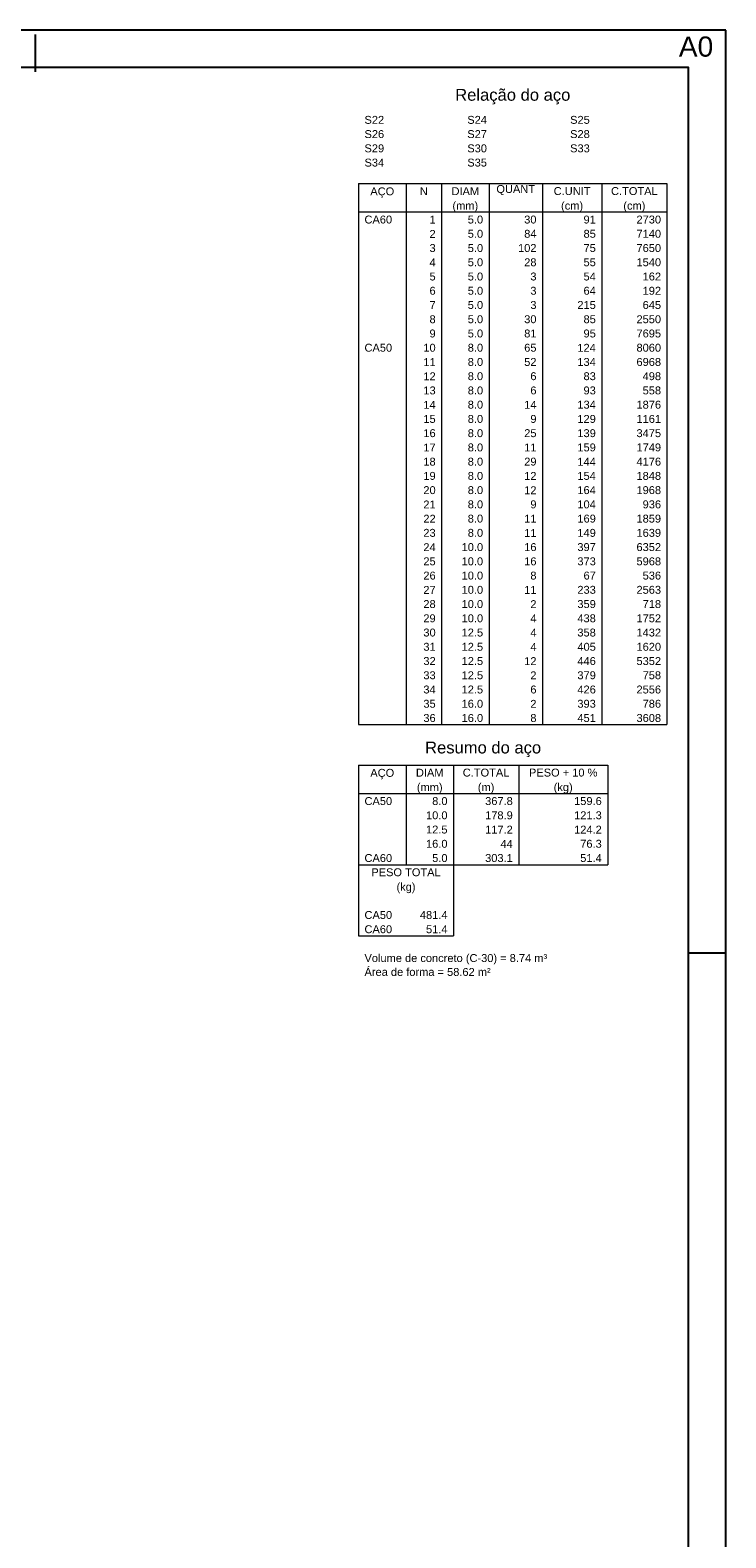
# Model space of a CAD drawing. Header units: millimetres. Extents: x 0 to 119, y 0 to 84.
# Tile 13 of 13: x 100 to 119, y 44 to 84. Entities that reach past the tile are written whole.
import ezdxf

# ---------------------------------------------------------------- set-up
doc = ezdxf.new("R2010")
doc.units = ezdxf.units.MM
doc.header["$MEASUREMENT"] = 0
doc.linetypes.add('NULL', pattern=[0])
doc.layers.add('DT-Relação do aço', color=9, linetype='Continuous', lineweight=5)
doc.layers.add('SEDUC_MARF', color=1, linetype='Continuous')
doc.layers.add('SEDUC_MARGG', color=7, linetype='Continuous')
doc.styles.add('Arial', font='txt')

msp = doc.modelspace()

# ---------------------------------------------------------------- linework, layer by layer
at = {"layer": 'DT-Relação do aço', "linetype": 'Continuous'}
for p, q in [((109.0634, 79.9949), (117.3236, 79.9949)), ((109.0634, 79.9949), (109.0634, 79.2324)), ((110.3342, 79.9949), (110.3342, 79.2324)), ((111.2873, 79.9949), (111.2873, 79.2324)), ((112.5581, 79.9949), (112.5581, 79.2324)), ((113.9878, 79.9949), (113.9878, 79.2324)), ((115.5763, 79.9949), (115.5763, 79.2324)), ((117.3236, 79.9949), (117.3236, 79.2324)), ((109.0634, 79.2324), (117.3236, 79.2324)), ((109.0634, 79.2324), (109.0634, 65.5077)), ((110.3342, 79.2324), (110.3342, 65.5077)), ((111.2873, 79.2324), (111.2873, 65.5077)), ((112.5581, 79.2324), (112.5581, 65.5077)), ((113.9878, 79.2324), (113.9878, 65.5077)), ((115.5763, 79.2324), (115.5763, 65.5077)), ((117.3236, 79.2324), (117.3236, 65.5077)), ((109.0634, 65.5077), (117.3236, 65.5077)), ((109.0634, 64.4276), (115.7351, 64.4276)), ((109.0634, 64.4276), (109.0634, 63.6651)), ((110.3342, 64.4276), (110.3342, 63.6651)), ((111.605, 64.4276), (111.605, 63.6651)), ((113.3524, 64.4276), (113.3524, 63.6651)), ((115.7351, 64.4276), (115.7351, 63.6651)), ((109.0634, 63.6651), (115.7351, 63.6651)), ((109.0634, 63.6651), (109.0634, 61.7589)), ((110.3342, 63.6651), (110.3342, 61.7589)), ((111.605, 63.6651), (111.605, 61.7589)), ((113.3524, 63.6651), (113.3524, 61.7589)), ((115.7351, 63.6651), (115.7351, 61.7589)), ((109.0634, 61.7589), (115.7351, 61.7589)), ((109.0634, 61.7589), (109.0634, 60.6152)), ((111.605, 61.7589), (111.605, 60.6152)), ((109.0634, 60.6152), (109.0634, 59.8527)), ((111.605, 60.6152), (111.605, 59.8527)), ((109.0634, 59.8527), (111.605, 59.8527))]:
    msp.add_line(p, q, dxfattribs=at)
at = {"layer": 'SEDUC_MARF'}
for p, q in [((100.4015, 83.9804), (100.4015, 82.9804)), ((117.9, 59.4), (118.9, 59.4))]:
    msp.add_line(p, q, dxfattribs=at)
msp.add_lwpolyline([(118.9, 84.1), (0, 84.1), (0, 0), (118.9, 0)], close=True, dxfattribs=at)
at = {"layer": 'SEDUC_MARGG'}
msp.add_lwpolyline([(2.5, 1), (117.9, 1), (117.9, 83.1), (2.5, 83.1), (2.5, 1)], dxfattribs=at)

# ---------------------------------------------------------------- texts
at = {"layer": 'Defpoints', "linetype": 'NULL', "insert": (117.64, 83.9301), "char_height": 0.54, "width": 5.451037, "attachment_point": 1, "line_spacing_factor": 0.9, "style": 'Arial'}
msp.add_mtext('A0', dxfattribs=at)
at = {"layer": 'DT-Relação do aço', "color": 7, "linetype": 'NULL', "line_spacing_factor": 0.9, "style": 'Arial'}
for s, insert, char_height, width, attachment_point in [('Relação do aço', (113.1935, 82.1129), 0.3177, 6.115312, 8), ('S22', (109.2223, 81.5897), 0.2118, 1.031992, 7), ('S24', (111.9757, 81.5897), 0.2118, 1.031992, 7), ('S25', (114.7291, 81.5897), 0.2118, 1.031992, 7), ('S26', (109.2223, 81.2085), 0.2118, 1.031992, 7), ('S27', (111.9757, 81.2085), 0.2118, 1.031992, 7), ('S28', (114.7291, 81.2085), 0.2118, 1.031992, 7), ('S29', (109.2223, 80.8272), 0.2118, 1.031992, 7), ('S34', (109.2223, 80.446), 0.2118, 1.031992, 7), ('S30', (111.9757, 80.8272), 0.2118, 1.031992, 7), ('S35', (111.9757, 80.446), 0.2118, 1.031992, 7), ('S33', (114.7291, 80.8272), 0.2118, 1.031992, 7), ('N', (110.8107, 79.6835), 0.2118, 0.418857, 8), ('DIAM', (111.9227, 79.6835), 0.2118, 1.45, 8), ('QUANT', (113.2729, 79.6835), 0.2118, 2.03, 8), ('C.UNIT', (114.782, 79.6835), 0.2118, 1.933145, 8), ('C.TOTAL', (116.4499, 79.6835), 0.2118, 2.449141, 8), ('AÇO', (109.6988, 79.6136), 0.2118, 1.256855, 8), ('(mm)', (111.9227, 79.2324), 0.2118, 1.352578, 8), ('(cm)', (114.782, 79.2324), 0.2118, 1.159434, 8), ('(cm)', (116.4499, 79.2324), 0.2118, 1.159434, 8), ('CA60', (109.2223, 78.921), 0.2118, 1.45085, 7), ('1', (111.1285, 78.921), 0.2118, 0.322568, 9), ('5.0', (112.3992, 78.921), 0.2118, 0.806279, 9), ('30', (113.8289, 78.921), 0.2118, 0.645137, 9), ('91', (115.4174, 78.921), 0.2118, 0.645137, 9), ('2730', (117.1647, 78.921), 0.2118, 1.290273, 9), ('2', (111.1285, 78.5398), 0.2118, 0.322568, 9), ('5.0', (112.3992, 78.5398), 0.2118, 0.806279, 9), ('84', (113.8289, 78.5398), 0.2118, 0.645137, 9), ('85', (115.4174, 78.5398), 0.2118, 0.645137, 9), ('7140', (117.1647, 78.5398), 0.2118, 1.290273, 9), ('3', (111.1285, 78.1586), 0.2118, 0.322568, 9), ('5.0', (112.3992, 78.1586), 0.2118, 0.806279, 9), ('102', (113.8289, 78.1586), 0.2118, 0.967705, 9), ('75', (115.4174, 78.1586), 0.2118, 0.645137, 9), ('7650', (117.1647, 78.1586), 0.2118, 1.290273, 9), ('4', (111.1285, 77.7773), 0.2118, 0.322568, 9), ('5.0', (112.3992, 77.7773), 0.2118, 0.806279, 9), ('28', (113.8289, 77.7773), 0.2118, 0.645137, 9), ('55', (115.4174, 77.7773), 0.2118, 0.645137, 9), ('1540', (117.1647, 77.7773), 0.2118, 1.290273, 9), ('5', (111.1285, 77.3961), 0.2118, 0.322568, 9), ('5.0', (112.3992, 77.3961), 0.2118, 0.806279, 9), ('3', (113.8289, 77.3961), 0.2118, 0.322568, 9), ('54', (115.4174, 77.3961), 0.2118, 0.645137, 9), ('162', (117.1647, 77.3961), 0.2118, 0.967705, 9), ('6', (111.1285, 77.0148), 0.2118, 0.322568, 9), ('5.0', (112.3992, 77.0148), 0.2118, 0.806279, 9), ('3', (113.8289, 77.0148), 0.2118, 0.322568, 9), ('64', (115.4174, 77.0148), 0.2118, 0.645137, 9), ('192', (117.1647, 77.0148), 0.2118, 0.967705, 9), ('7', (111.1285, 76.6336), 0.2118, 0.322568, 9), ('5.0', (112.3992, 76.6336), 0.2118, 0.806279, 9), ('3', (113.8289, 76.6336), 0.2118, 0.322568, 9), ('215', (115.4174, 76.6336), 0.2118, 0.967705, 9), ('645', (117.1647, 76.6336), 0.2118, 0.967705, 9), ('8', (111.1285, 76.2524), 0.2118, 0.322568, 9), ('5.0', (112.3992, 76.2524), 0.2118, 0.806279, 9), ('30', (113.8289, 76.2524), 0.2118, 0.645137, 9), ('85', (115.4174, 76.2524), 0.2118, 0.645137, 9), ('2550', (117.1647, 76.2524), 0.2118, 1.290273, 9), ('9', (111.1285, 75.8711), 0.2118, 0.322568, 9), ('5.0', (112.3992, 75.8711), 0.2118, 0.806279, 9), ('81', (113.8289, 75.8711), 0.2118, 0.645137, 9), ('95', (115.4174, 75.8711), 0.2118, 0.645137, 9), ('7695', (117.1647, 75.8711), 0.2118, 1.290273, 9), ('CA50', (109.2223, 75.4899), 0.2118, 1.45085, 7), ('10', (111.1285, 75.4899), 0.2118, 0.645137, 9), ('8.0', (112.3992, 75.4899), 0.2118, 0.806279, 9), ('65', (113.8289, 75.4899), 0.2118, 0.645137, 9), ('124', (115.4174, 75.4899), 0.2118, 0.967705, 9), ('8060', (117.1647, 75.4899), 0.2118, 1.290273, 9), ('11', (111.1285, 75.1086), 0.2118, 0.645137, 9), ('8.0', (112.3992, 75.1086), 0.2118, 0.806279, 9), ('52', (113.8289, 75.1086), 0.2118, 0.645137, 9), ('134', (115.4174, 75.1086), 0.2118, 0.967705, 9), ('6968', (117.1647, 75.1086), 0.2118, 1.290273, 9), ('12', (111.1285, 74.7274), 0.2118, 0.645137, 9), ('8.0', (112.3992, 74.7274), 0.2118, 0.806279, 9), ('6', (113.8289, 74.7274), 0.2118, 0.322568, 9), ('83', (115.4174, 74.7274), 0.2118, 0.645137, 9), ('498', (117.1647, 74.7274), 0.2118, 0.967705, 9), ('13', (111.1285, 74.3462), 0.2118, 0.645137, 9), ('8.0', (112.3992, 74.3462), 0.2118, 0.806279, 9), ('6', (113.8289, 74.3462), 0.2118, 0.322568, 9), ('93', (115.4174, 74.3462), 0.2118, 0.645137, 9), ('558', (117.1647, 74.3462), 0.2118, 0.967705, 9), ('14', (111.1285, 73.9649), 0.2118, 0.645137, 9), ('15', (111.1285, 73.5837), 0.2118, 0.645137, 9), ('8.0', (112.3992, 73.9649), 0.2118, 0.806279, 9), ('8.0', (112.3992, 73.5837), 0.2118, 0.806279, 9), ('14', (113.8289, 73.9649), 0.2118, 0.645137, 9), ('9', (113.8289, 73.5837), 0.2118, 0.322568, 9), ('134', (115.4174, 73.9649), 0.2118, 0.967705, 9), ('129', (115.4174, 73.5837), 0.2118, 0.967705, 9), ('1876', (117.1647, 73.9649), 0.2118, 1.290273, 9), ('1161', (117.1647, 73.5837), 0.2118, 1.290273, 9), ('16', (111.1285, 73.2024), 0.2118, 0.645137, 9), ('8.0', (112.3992, 73.2024), 0.2118, 0.806279, 9), ('25', (113.8289, 73.2024), 0.2118, 0.645137, 9), ('139', (115.4174, 73.2024), 0.2118, 0.967705, 9), ('3475', (117.1647, 73.2024), 0.2118, 1.290273, 9), ('17', (111.1285, 72.8212), 0.2118, 0.645137, 9), ('8.0', (112.3992, 72.8212), 0.2118, 0.806279, 9), ('11', (113.8289, 72.8212), 0.2118, 0.645137, 9), ('159', (115.4174, 72.8212), 0.2118, 0.967705, 9), ('1749', (117.1647, 72.8212), 0.2118, 1.290273, 9), ('18', (111.1285, 72.44), 0.2118, 0.645137, 9), ('8.0', (112.3992, 72.44), 0.2118, 0.806279, 9), ('29', (113.8289, 72.44), 0.2118, 0.645137, 9), ('144', (115.4174, 72.44), 0.2118, 0.967705, 9), ('4176', (117.1647, 72.44), 0.2118, 1.290273, 9), ('19', (111.1285, 72.0587), 0.2118, 0.645137, 9), ('8.0', (112.3992, 72.0587), 0.2118, 0.806279, 9), ('12', (113.8289, 72.0587), 0.2118, 0.645137, 9), ('154', (115.4174, 72.0587), 0.2118, 0.967705, 9), ('1848', (117.1647, 72.0587), 0.2118, 1.290273, 9), ('20', (111.1285, 71.6775), 0.2118, 0.645137, 9), ('8.0', (112.3992, 71.6775), 0.2118, 0.806279, 9), ('12', (113.8289, 71.6775), 0.2118, 0.645137, 9), ('164', (115.4174, 71.6775), 0.2118, 0.967705, 9), ('1968', (117.1647, 71.6775), 0.2118, 1.290273, 9), ('21', (111.1285, 71.2962), 0.2118, 0.645137, 9), ('8.0', (112.3992, 71.2962), 0.2118, 0.806279, 9), ('9', (113.8289, 71.2962), 0.2118, 0.322568, 9), ('104', (115.4174, 71.2962), 0.2118, 0.967705, 9), ('936', (117.1647, 71.2962), 0.2118, 0.967705, 9), ('22', (111.1285, 70.915), 0.2118, 0.645137, 9), ('8.0', (112.3992, 70.915), 0.2118, 0.806279, 9), ('11', (113.8289, 70.915), 0.2118, 0.645137, 9), ('169', (115.4174, 70.915), 0.2118, 0.967705, 9), ('1859', (117.1647, 70.915), 0.2118, 1.290273, 9), ('23', (111.1285, 70.5338), 0.2118, 0.645137, 9), ('8.0', (112.3992, 70.5338), 0.2118, 0.806279, 9), ('11', (113.8289, 70.5338), 0.2118, 0.645137, 9), ('149', (115.4174, 70.5338), 0.2118, 0.967705, 9), ('1639', (117.1647, 70.5338), 0.2118, 1.290273, 9), ('24', (111.1285, 70.1525), 0.2118, 0.645137, 9), ('10.0', (112.3992, 70.1525), 0.2118, 1.128848, 9), ('16', (113.8289, 70.1525), 0.2118, 0.645137, 9), ('397', (115.4174, 70.1525), 0.2118, 0.967705, 9), ('6352', (117.1647, 70.1525), 0.2118, 1.290273, 9), ('25', (111.1285, 69.7713), 0.2118, 0.645137, 9), ('10.0', (112.3992, 69.7713), 0.2118, 1.128848, 9), ('16', (113.8289, 69.7713), 0.2118, 0.645137, 9), ('373', (115.4174, 69.7713), 0.2118, 0.967705, 9), ('5968', (117.1647, 69.7713), 0.2118, 1.290273, 9), ('26', (111.1285, 69.39), 0.2118, 0.645137, 9), ('10.0', (112.3992, 69.39), 0.2118, 1.128848, 9), ('8', (113.8289, 69.39), 0.2118, 0.322568, 9), ('67', (115.4174, 69.39), 0.2118, 0.645137, 9), ('536', (117.1647, 69.39), 0.2118, 0.967705, 9), ('27', (111.1285, 69.0088), 0.2118, 0.645137, 9), ('10.0', (112.3992, 69.0088), 0.2118, 1.128848, 9), ('11', (113.8289, 69.0088), 0.2118, 0.645137, 9), ('233', (115.4174, 69.0088), 0.2118, 0.967705, 9), ('2563', (117.1647, 69.0088), 0.2118, 1.290273, 9), ('28', (111.1285, 68.6276), 0.2118, 0.645137, 9), ('10.0', (112.3992, 68.6276), 0.2118, 1.128848, 9), ('2', (113.8289, 68.6276), 0.2118, 0.322568, 9), ('359', (115.4174, 68.6276), 0.2118, 0.967705, 9), ('718', (117.1647, 68.6276), 0.2118, 0.967705, 9), ('29', (111.1285, 68.2463), 0.2118, 0.645137, 9), ('10.0', (112.3992, 68.2463), 0.2118, 1.128848, 9), ('4', (113.8289, 68.2463), 0.2118, 0.322568, 9), ('438', (115.4174, 68.2463), 0.2118, 0.967705, 9), ('1752', (117.1647, 68.2463), 0.2118, 1.290273, 9), ('30', (111.1285, 67.8651), 0.2118, 0.645137, 9), ('12.5', (112.3992, 67.8651), 0.2118, 1.128848, 9), ('4', (113.8289, 67.8651), 0.2118, 0.322568, 9), ('358', (115.4174, 67.8651), 0.2118, 0.967705, 9), ('1432', (117.1647, 67.8651), 0.2118, 1.290273, 9), ('31', (111.1285, 67.4838), 0.2118, 0.645137, 9), ('12.5', (112.3992, 67.4838), 0.2118, 1.128848, 9), ('4', (113.8289, 67.4838), 0.2118, 0.322568, 9), ('405', (115.4174, 67.4838), 0.2118, 0.967705, 9), ('1620', (117.1647, 67.4838), 0.2118, 1.290273, 9), ('32', (111.1285, 67.1026), 0.2118, 0.645137, 9), ('33', (111.1285, 66.7214), 0.2118, 0.645137, 9), ('12.5', (112.3992, 67.1026), 0.2118, 1.128848, 9), ('12.5', (112.3992, 66.7214), 0.2118, 1.128848, 9), ('12', (113.8289, 67.1026), 0.2118, 0.645137, 9), ('2', (113.8289, 66.7214), 0.2118, 0.322568, 9), ('446', (115.4174, 67.1026), 0.2118, 0.967705, 9), ('379', (115.4174, 66.7214), 0.2118, 0.967705, 9), ('5352', (117.1647, 67.1026), 0.2118, 1.290273, 9), ('758', (117.1647, 66.7214), 0.2118, 0.967705, 9), ('34', (111.1285, 66.3401), 0.2118, 0.645137, 9), ('12.5', (112.3992, 66.3401), 0.2118, 1.128848, 9), ('6', (113.8289, 66.3401), 0.2118, 0.322568, 9), ('426', (115.4174, 66.3401), 0.2118, 0.967705, 9), ('2556', (117.1647, 66.3401), 0.2118, 1.290273, 9), ('35', (111.1285, 65.9589), 0.2118, 0.645137, 9), ('16.0', (112.3992, 65.9589), 0.2118, 1.128848, 9), ('2', (113.8289, 65.9589), 0.2118, 0.322568, 9), ('393', (115.4174, 65.9589), 0.2118, 0.967705, 9), ('786', (117.1647, 65.9589), 0.2118, 0.967705, 9), ('36', (111.1285, 65.5776), 0.2118, 0.645137, 9), ('16.0', (112.3992, 65.5776), 0.2118, 1.128848, 9), ('8', (113.8289, 65.5776), 0.2118, 0.322568, 9), ('451', (115.4174, 65.5776), 0.2118, 0.967705, 9), ('3608', (117.1647, 65.5776), 0.2118, 1.290273, 9), ('Resumo do aço', (112.3992, 64.6394), 0.3177, 6.163437, 8), ('AÇO', (109.6988, 64.0463), 0.2118, 1.256855, 8), ('DIAM', (110.9696, 64.1162), 0.2118, 1.45, 8), ('C.TOTAL', (112.4787, 64.1162), 0.2118, 2.449141, 8), ('PESO + 10 %', (114.5437, 64.1162), 0.2118, 3.594697, 8), ('(mm)', (110.9696, 63.6651), 0.2118, 1.352578, 8), ('(m)', (112.4787, 63.6651), 0.2118, 0.869434, 8), ('(kg)', (114.5437, 63.6651), 0.2118, 0.998857, 8), ('CA50', (109.2223, 63.3537), 0.2118, 1.45085, 7), ('8.0', (111.4462, 63.3537), 0.2118, 0.806279, 9), ('367.8', (113.1935, 63.3537), 0.2118, 1.451416, 9), ('159.6', (115.5763, 63.3537), 0.2118, 1.451416, 9), ('10.0', (111.4462, 62.9725), 0.2118, 1.128848, 9), ('178.9', (113.1935, 62.9725), 0.2118, 1.451416, 9), ('121.3', (115.5763, 62.9725), 0.2118, 1.451416, 9), ('12.5', (111.4462, 62.5913), 0.2118, 1.128848, 9), ('117.2', (113.1935, 62.5913), 0.2118, 1.451416, 9), ('124.2', (115.5763, 62.5913), 0.2118, 1.451416, 9), ('16.0', (111.4462, 62.21), 0.2118, 1.128848, 9), ('44', (113.1935, 62.21), 0.2118, 0.645137, 9), ('76.3', (115.5763, 62.21), 0.2118, 1.128848, 9), ('CA60', (109.2223, 61.8288), 0.2118, 1.45085, 7), ('5.0', (111.4462, 61.8288), 0.2118, 0.806279, 9), ('303.1', (113.1935, 61.8288), 0.2118, 1.451416, 9), ('51.4', (115.5763, 61.8288), 0.2118, 1.128848, 9), ('PESO TOTAL', (110.3342, 61.4475), 0.2118, 3.641992, 8), ('(kg)', (110.3342, 60.9964), 0.2118, 0.998857, 8), ('CA50', (109.2223, 60.3038), 0.2118, 1.45085, 7), ('481.4', (111.4462, 60.3038), 0.2118, 1.451416, 9), ('CA60', (109.2223, 59.9226), 0.2118, 1.45085, 7), ('51.4', (111.4462, 59.9226), 0.2118, 1.128848, 9), ('Volume de concreto (C-30) = 8.74 m³', (109.2223, 59.0902), 0.2118, 9.590391, 7), ('Área de forma = 58.62 m²', (109.2223, 58.7789), 0.2118, 6.624971, 7)]:
    msp.add_mtext(s, dxfattribs=dict(at, insert=insert, char_height=char_height, width=width, attachment_point=attachment_point))

doc.saveas('drawing.dxf')
